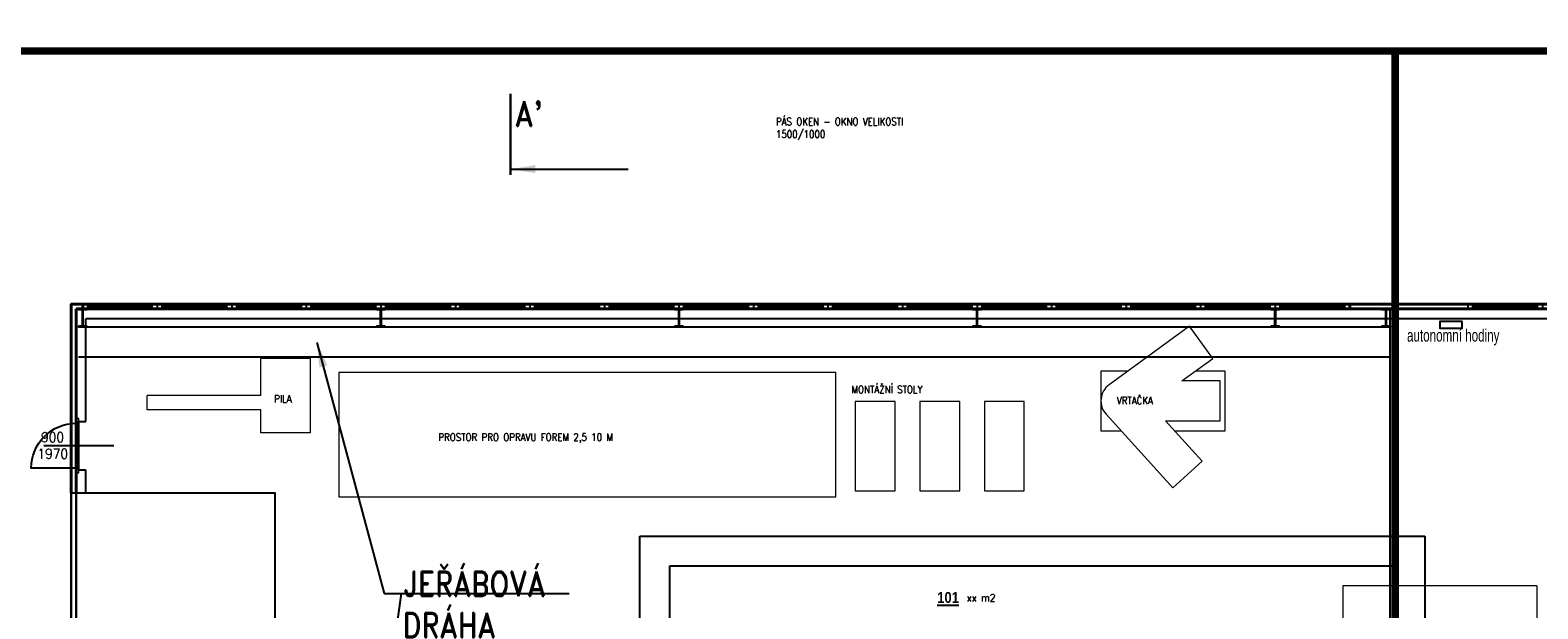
# Model space of a CAD drawing. Header units: millimetres. Extents: x -29135 to 388014, y -22277 to 596511.
# Tile 5 of 12: x 295087 to 325433, y 5469 to 17113. Entities that reach past the tile are written whole.
import ezdxf
from ezdxf.lldxf.tags import DXFTag

# ---------------------------------------------------------------- set-up
doc = ezdxf.new("R2010")
doc.units = ezdxf.units.MM
for name, color, linetype in [('_hodiny', 1, 'Continuous'), ('IN_C_TENKA', 7, 'Continuous'), ('IN_HELP', 6, 'Continuous'), ('IN_LEGENDA_M', 3, 'Continuous'), ('IN_NS_CERCHOVAMA', 8, 'DIVIDE'), ('IN_NS_TENKA', 7, 'Continuous'), ('IN_NS_VYPLNE OTVORU', 7, 'Continuous'), ('IN_TEXT', 7, 'Continuous'), ('IN_VYPLNE OTVORU', 7, 'Continuous')]:
    doc.layers.add(name, color=color, linetype=linetype)
for name, color, linetype, lineweight in [('IN_NS_TLUSTA', 7, 'Continuous', 40), ('IN_SLOUPY', 7, 'Continuous', 30), ('SLOUPY', 140, 'Continuous', 13)]:
    doc.layers.add(name, color=color, linetype=linetype, lineweight=lineweight)
doc.styles.add('Koty', font='romand.shx', dxfattribs={"width": 0.9})
doc.styles.add('ROMAND', font='romand.shx', dxfattribs={"width": 0.85})
doc.styles.add('ROMANS', font='ic-romans.shx', dxfattribs={"width": 0.8})
tags = doc.linetypes.add('DASHDOT', pattern=[0.5, 0.25, -0.125, 0, -0.125]).pattern_tags.tags
tags[10:11] = [DXFTag(74, 4), DXFTag(75, 0), DXFTag(340, '0'), DXFTag(46, 0.0), DXFTag(50, 0.0), DXFTag(44, 0.0), DXFTag(45, 0.0)]
tags[8:9] = [DXFTag(74, 4), DXFTag(75, 0), DXFTag(340, '0'), DXFTag(46, 0.0), DXFTag(50, 0.0), DXFTag(44, 0.0), DXFTag(45, 0.0)]
tags[6:7] = [DXFTag(74, 4), DXFTag(75, 0), DXFTag(340, '0'), DXFTag(46, 0.0), DXFTag(50, 0.0), DXFTag(44, 0.0), DXFTag(45, 0.0)]
tags[4:5] = [DXFTag(74, 4), DXFTag(75, 0), DXFTag(340, '0'), DXFTag(46, 0.0), DXFTag(50, 0.0), DXFTag(44, 0.0), DXFTag(45, 0.0)]
tags = doc.linetypes.add('DIVIDE', pattern=[8, 3, -1.5, 0.25, -1.5, 0.25, -1.5]).pattern_tags.tags
tags[14:15] = [DXFTag(74, 4), DXFTag(75, 0), DXFTag(340, '0'), DXFTag(46, 0.0), DXFTag(50, 0.0), DXFTag(44, 0.0), DXFTag(45, 0.0)]
tags[12:13] = [DXFTag(74, 4), DXFTag(75, 0), DXFTag(340, '0'), DXFTag(46, 0.0), DXFTag(50, 0.0), DXFTag(44, 0.0), DXFTag(45, 0.0)]
tags[10:11] = [DXFTag(74, 4), DXFTag(75, 0), DXFTag(340, '0'), DXFTag(46, 0.0), DXFTag(50, 0.0), DXFTag(44, 0.0), DXFTag(45, 0.0)]
tags[8:9] = [DXFTag(74, 4), DXFTag(75, 0), DXFTag(340, '0'), DXFTag(46, 0.0), DXFTag(50, 0.0), DXFTag(44, 0.0), DXFTag(45, 0.0)]
tags[6:7] = [DXFTag(74, 4), DXFTag(75, 0), DXFTag(340, '0'), DXFTag(46, 0.0), DXFTag(50, 0.0), DXFTag(44, 0.0), DXFTag(45, 0.0)]
tags[4:5] = [DXFTag(74, 4), DXFTag(75, 0), DXFTag(340, '0'), DXFTag(46, 0.0), DXFTag(50, 0.0), DXFTag(44, 0.0), DXFTag(45, 0.0)]
tags = doc.linetypes.add('TEČKOVANÁ', pattern=[6.35, 0, -6.35]).pattern_tags.tags
tags[6:7] = [DXFTag(74, 4), DXFTag(75, 0), DXFTag(340, '0'), DXFTag(46, 0.0), DXFTag(50, 0.0), DXFTag(44, 0.0), DXFTag(45, 0.0)]
tags[4:5] = [DXFTag(74, 4), DXFTag(75, 0), DXFTag(340, '0'), DXFTag(46, 0.0), DXFTag(50, 0.0), DXFTag(44, 0.0), DXFTag(45, 0.0)]
doc.dimstyles.new('IN_100', dxfattribs={"dimtxt": 200, "dimasz": 80, "dimexe": 40, "dimexo": 250, "dimgap": 150, "dimtad": 1, "dimtoh": 1, "dimdec": 4, "dimdsep": 46, "dimlunit": 6, "dimtxsty": 'Koty', "dimblk": 'ARCHTICK', "dimcen": 0.09, "dimclre": 256, "dimclrt": 7, "dimadec": 0, "dimazin": 0, "dimtfac": 1, "dimtdec": 4, "dimtofl": 0, "dimtmove": 1, "dimatfit": 3, "dimfxl": 1, "dimtolj": 1, "dimtzin": 0, "dimarcsym": 0})

# ---------------------------------------------------------------- blocks, each defined once
blk = doc.blocks.new('_ArchTick')
at = {"color": 0, "linetype": 'ByBlock', "lineweight": 13, "transparency": 33554687, "const_width": 0.15}
blk.add_lwpolyline([(-0.5, -0.5), (0.5, 0.5)], dxfattribs=at)

msp = doc.modelspace()

# ---------------------------------------------------------------- linework, layer by layer
at = {"color": 7, "linetype": 'Continuous', "lineweight": 15, "transparency": 33554687}
for p, q in [((299732.16098, 9758.42168), (299732.16098, 10508.42168)), ((300732.16098, 10508.42168), (299732.16098, 10508.42168)), ((300732.16098, 9008.42168), (300732.16098, 10508.42168)), ((318268.70411, 10053.30922), (318891.51674, 10506.3751)), ((301303.13915, 10223.08614), (301303.13915, 7723.08614)), ((311303.13915, 10223.08614), (301303.13915, 10223.08614)), ((311303.13915, 7723.08614), (311303.13915, 10223.08614)), ((316638.8759, 10253.30999), (316638.8759, 9653.30961)), ((317183.7086, 10253.30999), (316638.8759, 10253.30999)), ((319038.87587, 10053.30922), (318268.70411, 10053.30922)), ((319138.8759, 10253.30999), (318543.63625, 10253.30999)), ((319038.87587, 9253.30999), (319038.87587, 10053.30922)), ((319138.8759, 9053.30922), (319138.8759, 10253.30999)), ((297441.02138, 9470.78779), (297441.02138, 9758.42168)), ((299732.16098, 9758.42168), (297441.02138, 9758.42168)), ((299732.16098, 9470.78779), (297441.02138, 9470.78779)), ((299732.16098, 9008.42168), (299732.16098, 9470.78779)), ((311695.87939, 9641.02628), (311695.87939, 7841.02514)), ((312495.87958, 9641.02628), (311695.87939, 9641.02628)), ((312495.87958, 7841.02514), (312495.87958, 9641.02628)), ((313795.8793, 9641.02628), (312995.87958, 9641.02628)), ((312995.87958, 9641.02628), (312995.87958, 7841.02514)), ((313795.8793, 7841.02514), (313795.8793, 9641.02628)), ((315095.87949, 9641.02628), (314295.8793, 9641.02628)), ((314295.8793, 9641.02628), (314295.8793, 7841.02514)), ((315095.87949, 7841.02514), (315095.87949, 9641.02628)), ((316638.8759, 9653.30961), (316638.8759, 9053.30922)), ((316742.63041, 9384.53748), (318086.49223, 7903.30961)), ((317941.87324, 9253.30999), (319038.87587, 9253.30999)), ((318678.98326, 8440.85386), (317941.87324, 9253.30999)), ((300732.16098, 9008.42168), (299732.16098, 9008.42168)), ((316638.8759, 9053.30922), (317043.14059, 9053.30922)), ((318123.32576, 9053.30922), (319138.8759, 9053.30922)), ((318086.49223, 7903.30961), (318678.98326, 8440.85386)), ((301303.13915, 7723.08614), (311303.13915, 7723.08614)), ((311695.87939, 7841.02514), (312495.87958, 7841.02514)), ((312995.87958, 7841.02514), (313795.8793, 7841.02514)), ((314295.8793, 7841.02514), (315095.87949, 7841.02514))]:
    msp.add_line(p, q, dxfattribs=at)
at = {"linetype": 'TEČKOVANÁ', "lineweight": 13, "ltscale": 20, "transparency": 33554687}
for p, q in [((321510.47581, 5932.43601), (321510.47581, 2732.43525)), ((325410.47579, 5932.43601), (321510.47581, 5932.43601)), ((325410.47579, 5932.43601), (325410.47579, 2732.43525))]:
    msp.add_line(p, q, dxfattribs=at)
at = {"color": 7, "linetype": 'Continuous', "lineweight": 15, "transparency": 33554687}
for points in [[(318420.90338, 11153.30961), (316803.56925, 9976.77686)], [(318891.51674, 10506.3751), (318420.90338, 11153.30961)]]:
    msp.add_lwpolyline(points, dxfattribs=at)
msp.add_arc((317038.87591, 9653.30936), 400, 126.034096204, 222.216270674, dxfattribs=at)
at = {"layer": '_hodiny'}
msp.add_lwpolyline([(323908.96588, 11253.20787), (323461.7369, 11253.20787), (323461.7369, 11118.09622), (323908.96588, 11118.09622)], close=True, dxfattribs=at)
at = {"layer": 'IN_C_TENKA', "color": 8, "transparency": 33554687}
for p, q in [((307360.47666, -3587.56486), (307360.47666, 6932.43514)), ((307360.47666, 6932.43514), (323160.47666, 6932.43514)), ((323160.47666, 6932.43514), (323160.47666, 232.43514)), ((307960.47666, -3587.56486), (307960.47666, 6332.43514)), ((307960.47666, 6332.43514), (322560.47666, 6332.43514)), ((322560.47666, 6332.43514), (322560.47666, 232.43548))]:
    msp.add_line(p, q, dxfattribs=at)
at = {"layer": 'IN_HELP', "color": 9, "transparency": 33554687, "const_width": 150}
for points in [[(322560.47666, 16694.78997), (292131.47798, 16694.78997), (292131.47798, -13657.36795), (322560.47666, -13657.36795)], [(322560.47666, 16694.78997), (360281.56415, 16694.78997), (360281.56415, -1134.40668), (322560.47666, -1134.40668)]]:
    msp.add_lwpolyline(points, close=True, dxfattribs=at)
at = {"layer": 'IN_HELP', "color": 7, "lineweight": 30, "transparency": 33554687}
for points in [[(322560.47666, 11602.43514), (322560.47666, -7667.56486), (311270.47666, -7667.56486), (311270.47666, -3587.56486), (295910.47666, -3587.56486), (295910.47666, -3587.56486), (295910.47666, 11602.43514), (322560.47666, 11602.43514)], [(322560.47666, 11602.43514), (355760.47666, 11602.43514), (355760.47666, 2502.43514), (354410.47666, 2502.43514), (354410.47666, 2402.43514), (348810.47666, 2402.43514), (348810.47666, 2502.43514), (347460.47666, 2502.43514), (347460.47666, 1002.43514), (347560.47666, 1002.43514), (347560.47666, 232.43514), (322560.47666, 232.43514)]]:
    msp.add_lwpolyline(points, close=True, dxfattribs=at)
at = {"layer": 'IN_NS_CERCHOVAMA', "ltscale": 100, "transparency": 33554687}
for p, q in [((322460.47666, -7667.56486), (322460.47666, 11502.43514)), ((322560.47666, -7667.56486), (322560.47666, 11502.43514))]:
    msp.add_line(p, q, dxfattribs=at)
at = {"layer": 'IN_NS_CERCHOVAMA', "ltscale": 250, "transparency": 33554687}
for p, q in [((296060.47666, 11142.43514), (322460.47666, 11142.43514)), ((296060.47666, 10542.43514), (322460.47666, 10542.43514))]:
    msp.add_line(p, q, dxfattribs=at)
at = {"layer": 'IN_NS_TENKA', "transparency": 33554687}
for p, q in [((337610.47666, 11302.43514), (296210.47666, 11302.43514)), ((296210.47666, 9237.43514), (296210.47666, 11302.43514)), ((296060.47666, 9237.43514), (296210.47666, 9237.43514)), ((296060.47666, 8267.43514), (296210.47666, 8267.43514)), ((296210.47666, 7802.43514), (296210.47666, 8267.43514))]:
    msp.add_line(p, q, dxfattribs=at)
at = {"layer": 'IN_NS_TLUSTA', "transparency": 33554687}
for p, q in [((355760.47666, 11602.43514), (295910.47666, 11602.43514)), ((295910.47666, 7802.43514), (295910.47666, 11602.43514)), ((296145.47666, 11602.44123), (296145.47666, 11502.43514)), ((321645.47666, 11602.43514), (321645.47666, 11502.43514)), ((355660.47666, 11502.43514), (296010.47666, 11502.43514)), ((296010.47666, 7802.43514), (296010.47666, 11502.43514))]:
    msp.add_line(p, q, dxfattribs=at)
at = {"layer": 'IN_NS_VYPLNE OTVORU', "transparency": 33554687}
for p, q in [((296010.47666, 9243.43514), (296010.47666, 8261.43514)), ((296010.47666, 9202.43514), (296060.47666, 9202.43514)), ((296060.47666, 9243.43514), (296060.47666, 8261.43514)), ((296010.47666, 8302.43514), (296060.47666, 8302.43514))]:
    msp.add_line(p, q, dxfattribs=at)
msp.add_lwpolyline([(296010.47666, 8302.43514), (295110.47666, 8302.43514, -0.4142135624), (296010.47666, 9202.43514)], format="xyb", dxfattribs=at)
msp.add_lwpolyline([(295910.47666, 7802.43514), (296010.47666, 7802.43514), (296010.47666, 3802.43514), (295910.47666, 3802.43514)], close=True, dxfattribs=at)
at = {"layer": 'IN_NS_VYPLNE OTVORU', "linetype": 'DIVIDE', "ltscale": 100, "transparency": 33554687}
msp.add_lwpolyline([(296010.47666, 7802.43514), (300010.47666, 7802.43514), (300010.47666, 3802.43514), (296010.47666, 3802.43514)], close=True, dxfattribs=at)
at = {"layer": 'IN_SLOUPY', "transparency": 33554687}
for points in [[(296141.47666, 11173.13514), (296141.47666, 11471.73514, 0.4142135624), (296123.47666, 11489.73514), (296060.47666, 11489.73514), (296060.47666, 11502.43514), (296230.47666, 11502.43514), (296230.47666, 11489.73514), (296167.47666, 11489.73514, 0.4142135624), (296149.47666, 11471.73514), (296149.47666, 11173.13514, 0.4142135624), (296167.47666, 11155.13514), (296230.47666, 11155.13514), (296230.47666, 11142.43514), (296060.47666, 11142.43514), (296060.47666, 11155.13514), (296123.47666, 11155.13514, 0.4142135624), (296141.47666, 11173.13514)], [(302141.47666, 11173.13514), (302141.47666, 11471.73514, 0.4142135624), (302123.47666, 11489.73514), (302060.47666, 11489.73514), (302060.47666, 11502.43514), (302230.47666, 11502.43514), (302230.47666, 11489.73514), (302167.47666, 11489.73514, 0.4142135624), (302149.47666, 11471.73514), (302149.47666, 11173.13514, 0.4142135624), (302167.47666, 11155.13514), (302230.47666, 11155.13514), (302230.47666, 11142.43514), (302060.47666, 11142.43514), (302060.47666, 11155.13514), (302123.47666, 11155.13514, 0.4142135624), (302141.47666, 11173.13514)], [(308141.47666, 11173.13514), (308141.47666, 11471.73514, 0.4142135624), (308123.47666, 11489.73514), (308060.47666, 11489.73514), (308060.47666, 11502.43514), (308230.47666, 11502.43514), (308230.47666, 11489.73514), (308167.47666, 11489.73514, 0.4142135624), (308149.47666, 11471.73514), (308149.47666, 11173.13514, 0.4142135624), (308167.47666, 11155.13514), (308230.47666, 11155.13514), (308230.47666, 11142.43514), (308060.47666, 11142.43514), (308060.47666, 11155.13514), (308123.47666, 11155.13514, 0.4142135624), (308141.47666, 11173.13514)], [(314141.47666, 11173.13514), (314141.47666, 11471.73514, 0.4142135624), (314123.47666, 11489.73514), (314060.47666, 11489.73514), (314060.47666, 11502.43514), (314230.47666, 11502.43514), (314230.47666, 11489.73514), (314167.47666, 11489.73514, 0.4142135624), (314149.47666, 11471.73514), (314149.47666, 11173.13514, 0.4142135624), (314167.47666, 11155.13514), (314230.47666, 11155.13514), (314230.47666, 11142.43514), (314060.47666, 11142.43514), (314060.47666, 11155.13514), (314123.47666, 11155.13514, 0.4142135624), (314141.47666, 11173.13514)], [(320141.47666, 11173.13514), (320141.47666, 11471.73514, 0.4142135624), (320123.47666, 11489.73514), (320060.47666, 11489.73514), (320060.47666, 11502.43514), (320230.47666, 11502.43514), (320230.47666, 11489.73514), (320167.47666, 11489.73514, 0.4142135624), (320149.47666, 11471.73514), (320149.47666, 11173.13514, 0.4142135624), (320167.47666, 11155.13514), (320230.47666, 11155.13514), (320230.47666, 11142.43514), (320060.47666, 11142.43514), (320060.47666, 11155.13514), (320123.47666, 11155.13514, 0.4142135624), (320141.47666, 11173.13514)], [(322371.47666, 11173.13514), (322371.47666, 11471.73514, 0.4142135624), (322353.47666, 11489.73514), (322290.47666, 11489.73514), (322290.47666, 11502.43514), (322460.47666, 11502.43514), (322460.47666, 11489.73514), (322397.47666, 11489.73514, 0.4142135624), (322379.47666, 11471.73514), (322379.47666, 11173.13514, 0.4142135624), (322397.47666, 11155.13514), (322460.47666, 11155.13514), (322460.47666, 11142.43514), (322290.47666, 11142.43514), (322290.47666, 11155.13514), (322353.47666, 11155.13514, 0.4142135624), (322371.47666, 11173.13514)]]:
    msp.add_lwpolyline(points, format="xyb", close=True, dxfattribs=at)
at = {"layer": 'IN_TEXT', "linetype": 'DASHDOT', "lineweight": 30, "ltscale": 1500, "transparency": 33554687}
msp.add_line((304754.34979, 14200.7226), (304754.34979, 15833.74148), dxfattribs=at)
at = {"layer": 'IN_TEXT', "linetype": 'ByBlock', "transparency": 33554687}
msp.add_line((295361.83079, 8752.43514), (296768.76849, 8752.43514), dxfattribs=at)
at = {"layer": 'IN_VYPLNE OTVORU', "transparency": 33554687}
for p, q in [((297545.47666, 11592.4394), (296195.47666, 11592.43818)), ((297545.47666, 11562.43818), (296245.47666, 11562.43697)), ((297545.47666, 11542.43818), (296245.47666, 11542.43697)), ((299045.47666, 11592.43818), (297695.47666, 11592.43697)), ((299045.47666, 11562.43697), (297745.47666, 11562.43575)), ((299045.47666, 11542.43697), (297745.47666, 11542.43575)), ((300545.47666, 11592.43697), (299195.47666, 11592.43575)), ((300545.47666, 11562.43575), (299245.47666, 11562.43453)), ((300545.47666, 11542.43575), (299245.47666, 11542.43453)), ((302045.47666, 11592.43575), (300695.47666, 11592.43453)), ((302045.47666, 11562.43453), (300745.47666, 11562.43332)), ((302045.47666, 11542.43453), (300745.47666, 11542.43332)), ((303545.47666, 11592.43575), (302195.47666, 11592.43453)), ((303545.47666, 11562.43453), (302245.47666, 11562.43332)), ((303545.47666, 11542.43453), (302245.47666, 11542.43332)), ((305045.47666, 11592.43453), (303695.47666, 11592.43332)), ((305045.47666, 11562.43332), (303745.47666, 11562.4321)), ((305045.47666, 11542.43332), (303745.47666, 11542.4321)), ((306545.47666, 11592.43332), (305195.47666, 11592.4321)), ((306545.47666, 11562.4321), (305245.47666, 11562.43088)), ((306545.47666, 11542.4321), (305245.47666, 11542.43088)), ((308045.47666, 11592.43575), (306695.47666, 11592.43453)), ((308045.47666, 11562.43453), (306745.47666, 11562.43332)), ((308045.47666, 11542.43453), (306745.47666, 11542.43332)), ((309545.47666, 11592.43332), (308195.47666, 11592.4321)), ((309545.47666, 11562.4321), (308245.47666, 11562.43088)), ((309545.47666, 11542.4321), (308245.47666, 11542.43088)), ((311045.47666, 11592.4321), (309695.47666, 11592.43088)), ((311045.47666, 11562.43088), (309745.47666, 11562.42966)), ((311045.47666, 11542.43088), (309745.47666, 11542.42966)), ((312545.47666, 11592.43332), (311195.47666, 11592.4321)), ((312545.47666, 11562.4321), (311245.47666, 11562.43088)), ((312545.47666, 11542.4321), (311245.47666, 11542.43088)), ((314045.47666, 11592.4321), (312695.47666, 11592.43088)), ((314045.47666, 11562.43088), (312745.47666, 11562.42966)), ((314045.47666, 11542.43088), (312745.47666, 11542.42966)), ((315545.47666, 11592.43271), (314195.47666, 11592.43149)), ((315545.47666, 11562.43149), (314245.47666, 11562.43027)), ((315545.47666, 11542.43149), (314245.47666, 11542.43027)), ((317045.47666, 11592.43149), (315695.47666, 11592.43027)), ((317045.47666, 11562.43027), (315745.47666, 11562.42906)), ((317045.47666, 11542.43027), (315745.47666, 11542.42906)), ((318545.47666, 11592.43027), (317195.47666, 11592.42906)), ((318545.47666, 11562.42906), (317245.47666, 11562.42784)), ((318545.47666, 11542.42906), (317245.47666, 11542.42784)), ((320045.47666, 11592.43149), (318695.47666, 11592.43027)), ((320045.47666, 11562.43027), (318745.47666, 11562.42906)), ((320045.47666, 11542.43027), (318745.47666, 11542.42906)), ((321545.47666, 11592.43149), (320195.47666, 11592.43027)), ((321545.47666, 11562.43027), (320245.47666, 11562.42906)), ((321545.47666, 11542.43027), (320245.47666, 11542.42906)), ((325425.47666, 11592.43149), (324075.47666, 11592.43027)), ((325425.47666, 11562.43027), (324125.47666, 11562.42906)), ((325425.47666, 11542.43027), (324125.47666, 11542.42906)), ((297545.47666, 11512.43818), (296245.47666, 11512.43818)), ((299045.47666, 11512.43697), (297745.47666, 11512.43697)), ((300545.47666, 11512.43575), (299245.47666, 11512.43575)), ((302045.47666, 11512.43453), (300745.47666, 11512.43453)), ((303545.47666, 11512.43453), (302245.47666, 11512.43453)), ((305045.47666, 11512.43332), (303745.47666, 11512.43332)), ((306545.47666, 11512.4321), (305245.47666, 11512.4321)), ((308045.47666, 11512.43453), (306745.47666, 11512.43453)), ((309545.47666, 11512.4321), (308245.47666, 11512.4321)), ((311045.47666, 11512.43088), (309745.47666, 11512.43088)), ((312545.47666, 11512.4321), (311245.47666, 11512.4321)), ((314045.47666, 11512.43088), (312745.47666, 11512.43088)), ((315545.47666, 11512.43149), (314245.47666, 11512.43149)), ((317045.47666, 11512.43027), (315745.47666, 11512.43027)), ((318545.47666, 11512.42906), (317245.47666, 11512.42906)), ((320045.47666, 11512.43027), (318745.47666, 11512.43027)), ((321545.47666, 11512.43027), (320245.47666, 11512.43027)), ((325425.47666, 11512.43027), (324125.47666, 11512.43027))]:
    msp.add_line(p, q, dxfattribs=at)
for points in [[(296245.47666, 11592.43818), (296145.47666, 11592.43818), (296145.47666, 11512.43818), (296245.47666, 11512.43818)], [(297545.47666, 11592.4394), (297645.47666, 11592.4394), (297645.47666, 11512.43818), (297545.47666, 11512.43818)], [(297745.47666, 11592.43697), (297645.47666, 11592.43697), (297645.47666, 11512.43697), (297745.47666, 11512.43697)], [(299045.47666, 11592.43818), (299145.47666, 11592.43818), (299145.47666, 11512.43697), (299045.47666, 11512.43697)], [(299245.47666, 11592.43575), (299145.47666, 11592.43575), (299145.47666, 11512.43575), (299245.47666, 11512.43575)], [(300545.47666, 11592.43697), (300645.47666, 11592.43697), (300645.47666, 11512.43575), (300545.47666, 11512.43575)], [(300745.47666, 11592.43453), (300645.47666, 11592.43453), (300645.47666, 11512.43453), (300745.47666, 11512.43453)], [(302045.47666, 11592.43575), (302145.47666, 11592.43575), (302145.47666, 11512.43453), (302045.47666, 11512.43453)], [(302245.47666, 11592.43453), (302145.47666, 11592.43453), (302145.47666, 11512.43453), (302245.47666, 11512.43453)], [(303545.47666, 11592.43575), (303645.47666, 11592.43575), (303645.47666, 11512.43453), (303545.47666, 11512.43453)], [(303745.47666, 11592.43332), (303645.47666, 11592.43332), (303645.47666, 11512.43332), (303745.47666, 11512.43332)], [(305045.47666, 11592.43453), (305145.47666, 11592.43453), (305145.47666, 11512.43332), (305045.47666, 11512.43332)], [(305245.47666, 11592.4321), (305145.47666, 11592.4321), (305145.47666, 11512.4321), (305245.47666, 11512.4321)], [(306545.47666, 11592.43332), (306645.47666, 11592.43332), (306645.47666, 11512.4321), (306545.47666, 11512.4321)], [(306745.47666, 11592.43453), (306645.47666, 11592.43453), (306645.47666, 11512.43453), (306745.47666, 11512.43453)], [(308045.47666, 11592.43575), (308145.47666, 11592.43575), (308145.47666, 11512.43453), (308045.47666, 11512.43453)], [(308245.47666, 11592.43332), (308145.47666, 11592.43332), (308145.47666, 11512.43332), (308245.47666, 11512.43332)], [(309545.47666, 11592.43332), (309645.47666, 11592.43332), (309645.47666, 11512.4321), (309545.47666, 11512.4321)], [(309745.47666, 11592.43088), (309645.47666, 11592.43088), (309645.47666, 11512.43088), (309745.47666, 11512.43088)], [(311045.47666, 11592.4321), (311145.47666, 11592.4321), (311145.47666, 11512.43088), (311045.47666, 11512.43088)], [(311245.47666, 11592.4321), (311145.47666, 11592.4321), (311145.47666, 11512.4321), (311245.47666, 11512.4321)], [(312545.47666, 11592.43332), (312645.47666, 11592.43332), (312645.47666, 11512.4321), (312545.47666, 11512.4321)], [(312745.47666, 11592.43088), (312645.47666, 11592.43088), (312645.47666, 11512.43088), (312745.47666, 11512.43088)], [(314045.47666, 11592.4321), (314145.47666, 11592.4321), (314145.47666, 11512.43088), (314045.47666, 11512.43088)], [(314245.47666, 11592.43149), (314145.47666, 11592.43149), (314145.47666, 11512.43149), (314245.47666, 11512.43149)], [(315545.47666, 11592.43271), (315645.47666, 11592.43271), (315645.47666, 11512.43149), (315545.47666, 11512.43149)], [(315745.47666, 11592.43027), (315645.47666, 11592.43027), (315645.47666, 11512.43027), (315745.47666, 11512.43027)], [(317045.47666, 11592.43149), (317145.47666, 11592.43149), (317145.47666, 11512.43027), (317045.47666, 11512.43027)], [(317245.47666, 11592.42906), (317145.47666, 11592.42906), (317145.47666, 11512.42906), (317245.47666, 11512.42906)], [(318545.47666, 11592.43027), (318645.47666, 11592.43027), (318645.47666, 11512.42906), (318545.47666, 11512.42906)], [(318745.47666, 11592.43027), (318645.47666, 11592.43027), (318645.47666, 11512.43027), (318745.47666, 11512.43027)], [(320045.47666, 11592.43149), (320145.47666, 11592.43149), (320145.47666, 11512.43027), (320045.47666, 11512.43027)], [(320245.47666, 11592.43027), (320145.47666, 11592.43027), (320145.47666, 11512.43027), (320245.47666, 11512.43027)], [(321545.47666, 11592.43149), (321645.47666, 11592.43149), (321645.47666, 11512.43027), (321545.47666, 11512.43027)], [(324125.47666, 11592.43027), (324025.47666, 11592.43027), (324025.47666, 11512.43027), (324125.47666, 11512.43027)], [(325425.47666, 11592.43149), (325525.47666, 11592.43149), (325525.47666, 11512.43027), (325425.47666, 11512.43027)]]:
    msp.add_lwpolyline(points, close=True, dxfattribs=at)
at = {"layer": 'SLOUPY', "color": 1, "transparency": 33554687}
for points in [[(296012.23402, 9295.67778), (296010.93339, 9293.73124), (296010.47666, 9291.43514), (296010.47666, 9243.43514), (296010.93339, 9241.13904), (296012.23402, 9239.1925), (296014.18056, 9237.89186), (296016.47666, 9237.43514), (296064.47666, 9237.43514), (296066.77277, 9237.89186), (296068.71931, 9239.1925), (296070.01994, 9241.13904), (296070.47666, 9243.43514), (296070.47666, 9291.43514), (296070.01994, 9293.73124), (296068.71931, 9295.67778), (296066.77277, 9296.97842), (296064.47666, 9297.43514), (296016.47666, 9297.43514), (296014.18056, 9296.97842)], [(296066.59799, 9293.55646), (296065.62472, 9294.20678), (296064.47666, 9294.43514), (296016.47666, 9294.43514), (296015.32861, 9294.20678), (296014.35534, 9293.55646), (296013.70503, 9292.58319), (296013.47666, 9291.43514), (296013.47666, 9243.43514), (296013.70503, 9242.28709), (296014.35534, 9241.31382), (296015.32861, 9240.6635), (296016.47666, 9240.43514), (296064.47666, 9240.43514), (296065.62472, 9240.6635), (296066.59799, 9241.31382), (296067.2483, 9242.28709), (296067.47666, 9243.43514), (296067.47666, 9291.43514), (296067.2483, 9292.58319)], [(296012.23402, 8265.67778), (296010.93339, 8263.73124), (296010.47666, 8261.43514), (296010.47666, 8213.43514), (296010.93339, 8211.13904), (296012.23402, 8209.1925), (296014.18056, 8207.89186), (296016.47666, 8207.43514), (296064.47666, 8207.43514), (296066.77277, 8207.89186), (296068.71931, 8209.1925), (296070.01994, 8211.13904), (296070.47666, 8213.43514), (296070.47666, 8261.43514), (296070.01994, 8263.73124), (296068.71931, 8265.67778), (296066.77277, 8266.97842), (296064.47666, 8267.43514), (296016.47666, 8267.43514), (296014.18056, 8266.97842)], [(296066.59799, 8263.55646), (296065.62472, 8264.20678), (296064.47666, 8264.43514), (296016.47666, 8264.43514), (296015.32861, 8264.20678), (296014.35534, 8263.55646), (296013.70503, 8262.58319), (296013.47666, 8261.43514), (296013.47666, 8213.43514), (296013.70503, 8212.28709), (296014.35534, 8211.31382), (296015.32861, 8210.6635), (296016.47666, 8210.43514), (296064.47666, 8210.43514), (296065.62472, 8210.6635), (296066.59799, 8211.31382), (296067.2483, 8212.28709), (296067.47666, 8213.43514), (296067.47666, 8261.43514), (296067.2483, 8262.58319)]]:
    msp.add_lwpolyline(points, close=True, dxfattribs=at)

# ---------------------------------------------------------------- texts
at = {"layer": '_hodiny', "style": 'ROMANS', "width": 0.7}
msp.add_text('autonomní hodiny', height=250, dxfattribs=at).set_placement((322799.82808, 10846.26529))
at = {"layer": 'IN_HELP', "color": 7, "linetype": 'ByBlock', "transparency": 33554687, "insert": (313939.05231, 5766.90113), "char_height": 150, "width": 5666.3746334, "attachment_point": 1, "style": 'Koty'}
msp.add_mtext('\\pt450;xx m2', dxfattribs=at)
at = {"layer": 'IN_LEGENDA_M', "color": 7, "transparency": 33554687, "insert": (313344.94629, 5807.49379), "char_height": 220, "width": 407.1865763, "attachment_point": 1, "style": 'ROMAND'}
msp.add_mtext('{\\fArial|b1|i0|c238|p34;\\L101}', dxfattribs=at)
at = {"layer": 'IN_TEXT', "linetype": 'ByBlock', "transparency": 33554687, "char_height": 200, "width": 827.5, "attachment_point": 1, "rotation": 90, "style": 'Koty'}
for insert in [(321365.96472, -7840.96717), (322618.48298, -10410.96717)]:
    msp.add_mtext('\\pi182.32143,t782.32143;900\\P\\pi109.46429,t709.46429;1970', dxfattribs=dict(at, insert=insert))
at = {"layer": 'IN_TEXT', "transparency": 33554687, "style": 'ROMAND'}
for s, insert, char_height, width, attachment_point in [("{\\C0;A'}", (304849.70909, 15181.86629), 500, 369.2857143, 7), ('{\\C0;PÁS OKEN - OKNO VELIKOSTI 1500/1000}', (310097.47178, 15347.37252), 150, 3352.3199396, 1), ('{\\C0;PILA}', (299999.99323, 9619.21338), 150, 390.0714286, 7), ('{\\C0;MONTÁŽNÍ STOLY}', (311618.71374, 9809.06798), 150, 4736.4075106, 7), ('{\\C0;VRTAČKA}', (316958.54774, 9584.31171), 150, 4736.4075106, 7), ('{\\C0;PROSTOR PRO OPRAVU FOREM 2,5 10 M}', (303303.84539, 8802.09053), 150, 4736.4075106, 7), ('{\\C0;JEŘÁBOVÁ DRÁHA}', (302582.19821, 4889.05042), 500, 2497.377199, 7)]:
    msp.add_mtext(s, dxfattribs=dict(at, insert=insert, char_height=char_height, width=width, attachment_point=attachment_point))
at = {"layer": 'IN_TEXT', "linetype": 'ByBlock', "transparency": 33554687, "insert": (295124.3427, 9021.94709), "char_height": 200, "width": 827.5, "attachment_point": 1, "style": 'Koty'}
msp.add_mtext('\\pi182.32143,t782.32143;900\\P\\pi109.46429,t709.46429;1970', dxfattribs=at)

# ---------------------------------------------------------------- leaders
at = {"layer": 'IN_C_TENKA', "transparency": 33554687}
for points in [[(300859.39173, 10830.80055), (302214.14568, 5774.70957), (305933.04589, 5774.70957)], [(301428.3487, -1982.77872), (302564.14568, 5774.70957)]]:
    msp.add_leader(points, dimstyle='IN_100', override={"dimasz": 500, "dimgap": 150, "dimtad": 0, "dimclrd": 256}, dxfattribs=at)
at = {"layer": 'IN_TEXT', "transparency": 33554687}
msp.add_leader([(304754.34979, 14316.33084), (307120.68233, 14316.33084)], dimstyle='IN_100', override={"dimasz": 500, "dimgap": 150, "dimtad": 0, "dimclrd": 256}, dxfattribs=at)

doc.saveas('drawing.dxf')
